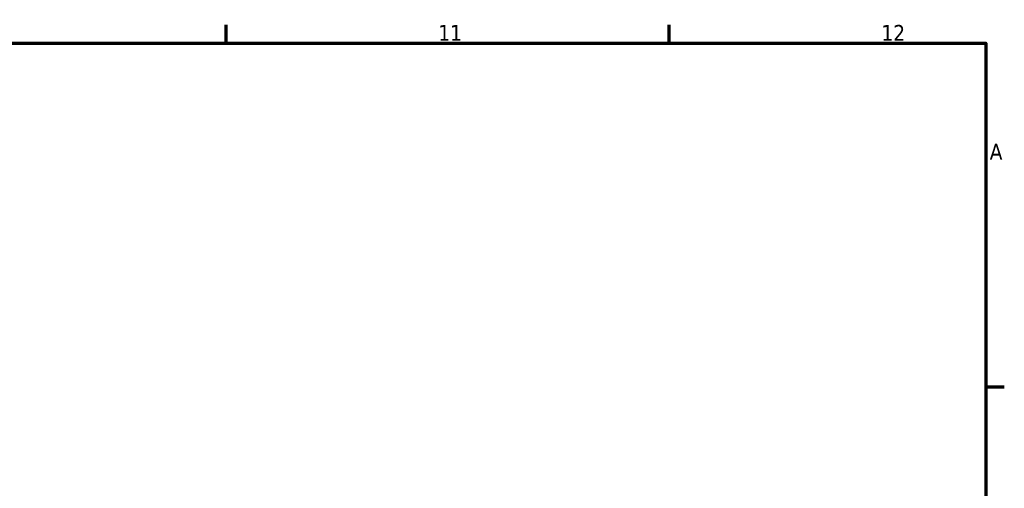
# Model space of a CAD drawing. Header units: millimetres. Extents: x -185 to 1270, y -173 to 945.
# Tile 7 of 8: x 668 to 824, y 504 to 578. Entities that reach past the tile are written whole.
import ezdxf

# ---------------------------------------------------------------- set-up
doc = ezdxf.new("R2010")
doc.units = ezdxf.units.MM
doc.layers.add('Border (ISO)', color=7, linetype='Continuous', lineweight=70)
doc.styles.add('Note Text (ISO)', font='tahoma.ttf')

# ---------------------------------------------------------------- blocks, each defined once
blk = doc.blocks.new('Borders Default Border')
at = {"layer": 'Border (ISO)'}
for p, q in [((700.83, 574), (700.83, 576.9)), ((770.92, 574), (770.92, 576.9)), ((821, 519.75), (823.9, 519.75))]:
    blk.add_line(p, q, dxfattribs=at)
at = {"layer": 'Border (ISO)', "flags": 128}
blk.add_lwpolyline([(20, 20), (20, 574), (821, 574), (821, 20), (20, 20)], dxfattribs=at)
at = {"layer": 'Border (ISO)', "color": 232, "true_color": 0xca0064, "char_height": 2.5, "attachment_point": 7, "style": 'Note Text (ISO)'}
for s, insert in [('11', (734.37, 574.4)), ('12', (804.46, 574.4)), ('A', (821.59, 555.62))]:
    blk.add_mtext(s, dxfattribs=dict(at, insert=insert))

msp = doc.modelspace()

# ---------------------------------------------------------------- block references
msp.add_blockref('Borders Default Border', (0, 0))

doc.saveas('drawing.dxf')
